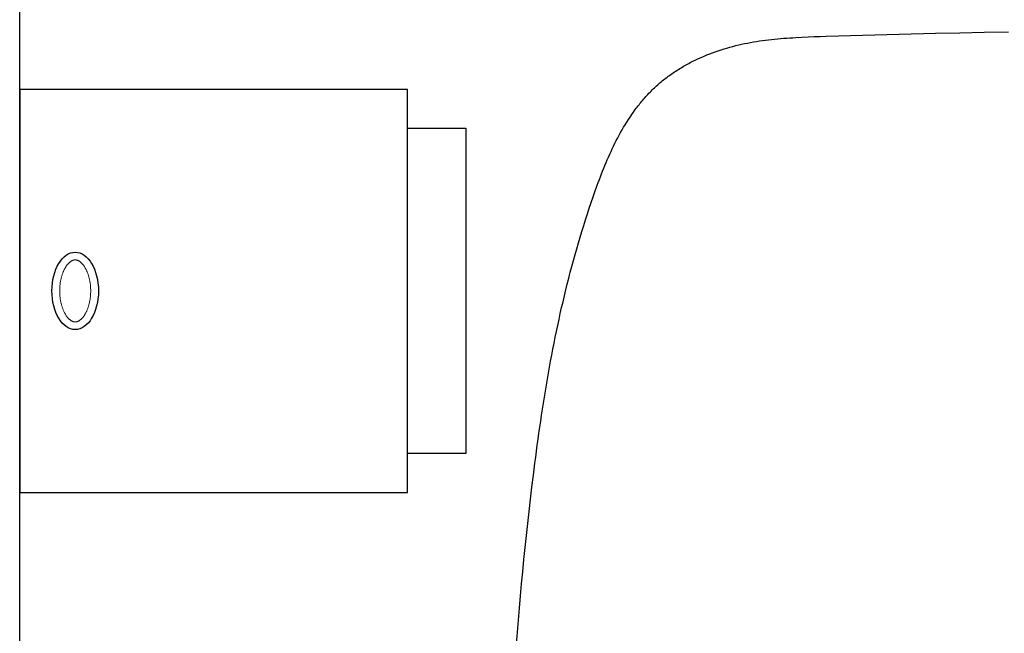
# Model space of a CAD drawing. Header units: centimetres. Extents: x 4120 to 19220, y -7417 to 180.
# Tile 136 of 223: x 12285 to 12310, y -4276 to -4261. Entities that reach past the tile are written whole.
import ezdxf

# ---------------------------------------------------------------- set-up
doc = ezdxf.new("R2010")
doc.units = ezdxf.units.CM
doc.layers.add('A_Wyposażenie', color=8, linetype='Continuous')
doc.layers.add('A_Ściany', color=2, linetype='Continuous')

# ---------------------------------------------------------------- blocks, each defined once
blk = doc.blocks.new('wyposażenie blok')
at = {"layer": 'A_Wyposażenie', "color": 8, "linetype": 'Continuous'}
for points in [[(966.997, -363.355), (966.994, -309.556)], [(979.804, -326.429), (979.829, -326.117), (979.855, -325.805), (979.882, -325.492), (979.91, -325.18), (979.938, -324.868), (979.968, -324.556), (979.999, -324.244), (980.03, -323.933), (980.063, -323.621), (980.097, -323.309), (980.131, -322.998), (980.167, -322.686), (980.204, -322.375), (980.242, -322.064), (980.261, -321.909), (980.281, -321.753), (980.301, -321.598), (980.322, -321.442), (980.343, -321.287), (980.364, -321.132), (980.386, -320.977), (980.408, -320.822), (980.431, -320.667), (980.454, -320.512), (980.477, -320.357), (980.502, -320.202), (980.526, -320.047), (980.552, -319.892), (980.577, -319.738), (980.604, -319.583), (980.631, -319.429), (980.658, -319.275), (980.687, -319.121), (980.715, -318.967), (980.745, -318.813), (980.775, -318.659), (980.806, -318.505), (980.837, -318.352), (980.87, -318.199), (980.903, -318.045), (980.936, -317.892), (980.971, -317.74), (981.006, -317.587), (981.042, -317.434), (981.079, -317.282), (981.117, -317.13), (981.155, -316.978), (981.194, -316.826), (981.234, -316.675), (981.275, -316.524), (981.317, -316.372), (981.36, -316.222), (981.403, -316.071), (981.447, -315.921), (981.493, -315.771), (981.539, -315.621), (981.586, -315.472), (981.634, -315.322), (981.683, -315.174), (981.733, -315.025), (981.783, -314.877), (981.835, -314.729), (981.862, -314.655), (981.888, -314.582), (981.915, -314.508), (981.943, -314.435), (981.971, -314.361), (981.999, -314.288), (982.028, -314.215), (982.057, -314.143), (982.087, -314.07), (982.117, -313.998), (982.148, -313.926), (982.179, -313.854), (982.211, -313.782), (982.244, -313.711), (982.277, -313.64), (982.311, -313.57), (982.345, -313.499), (982.381, -313.429), (982.417, -313.36), (982.454, -313.29), (982.491, -313.222), (982.53, -313.153), (982.569, -313.086), (982.609, -313.018), (982.65, -312.952), (982.692, -312.886), (982.736, -312.82), (982.78, -312.755), (982.825, -312.691), (982.871, -312.628), (982.894, -312.596), (982.918, -312.565), (982.942, -312.534), (982.966, -312.503), (982.99, -312.472), (983.015, -312.442), (983.04, -312.412), (983.065, -312.382), (983.091, -312.352), (983.117, -312.323), (983.143, -312.293), (983.169, -312.264), (983.196, -312.236), (983.223, -312.207), (983.25, -312.179), (983.277, -312.151), (983.305, -312.123), (983.333, -312.096), (983.362, -312.069), (983.39, -312.042), (983.419, -312.016), (983.448, -311.989), (983.478, -311.963), (983.507, -311.938), (983.537, -311.913), (983.567, -311.888), (983.598, -311.863), (983.629, -311.839), (983.66, -311.815), (983.691, -311.791), (983.722, -311.768), (983.754, -311.745), (983.786, -311.722), (983.818, -311.7), (983.851, -311.678), (983.883, -311.656), (983.916, -311.634), (983.949, -311.613), (983.982, -311.592), (984.015, -311.571), (984.049, -311.551), (984.083, -311.531), (984.116, -311.511), (984.15, -311.492), (984.185, -311.473), (984.219, -311.454), (984.254, -311.435), (984.288, -311.417), (984.358, -311.381), (984.428, -311.347), (984.499, -311.313), (984.571, -311.281), (984.642, -311.25), (984.715, -311.219), (984.788, -311.19), (984.861, -311.162), (984.934, -311.136), (985.008, -311.11), (985.083, -311.085), (985.158, -311.062), (985.233, -311.04), (985.308, -311.018), (985.384, -310.998), (985.46, -310.978), (985.536, -310.96), (985.612, -310.943), (985.689, -310.926), (985.766, -310.911), (985.843, -310.896), (985.92, -310.883), (985.997, -310.87), (986.075, -310.858), (986.152, -310.847), (986.23, -310.836), (986.308, -310.827), (986.386, -310.818), (986.464, -310.81), (986.542, -310.802), (986.62, -310.795), (986.698, -310.789), (986.776, -310.783), (986.854, -310.778), (986.932, -310.773), (987.011, -310.768), (987.167, -310.76), (987.324, -310.752), (987.48, -310.746), (987.637, -310.74), (987.793, -310.735), (988.107, -310.725), (988.42, -310.715), (988.733, -310.706), (989.046, -310.697), (989.36, -310.688), (989.673, -310.68), (989.986, -310.672), (990.299, -310.664), (990.613, -310.657), (991.239, -310.644), (991.866, -310.632), (992.493, -310.62)]]:
    blk.add_lwpolyline(points, dxfattribs=at)
at = {"layer": 'A_Wyposażenie', "color": 8}
blk.add_lwpolyline([(966.996, -322.508), (976.996, -322.508), (976.996, -312.108), (966.996, -312.108), (966.996, -322.508)], dxfattribs=at)
blk.add_lwpolyline([(976.996, -321.508), (976.996, -313.108), (978.496, -313.108), (978.496, -321.508)], close=True, dxfattribs=at)
blk.add_ellipse((968.426, -317.308), major_axis=(0, -1), ratio=0.6, dxfattribs=at)
at = {"layer": 'A_Wyposażenie', "color": 8, "lineweight": 0}
blk.add_open_spline([(968.426, -318.108), (968.43, -318.108), (968.438, -318.108), (968.451, -318.107), (968.463, -318.104), (968.477, -318.1), (968.49, -318.096), (968.504, -318.09), (968.519, -318.082), (968.534, -318.073), (968.55, -318.062), (968.566, -318.05), (968.582, -318.035), (968.598, -318.019), (968.615, -318.001), (968.631, -317.982), (968.647, -317.96), (968.663, -317.937), (968.679, -317.912), (968.694, -317.886), (968.708, -317.858), (968.722, -317.828), (968.736, -317.797), (968.748, -317.765), (968.76, -317.731), (968.771, -317.697), (968.781, -317.661), (968.79, -317.624), (968.799, -317.587), (968.806, -317.548), (968.812, -317.509), (968.817, -317.47), (968.821, -317.43), (968.823, -317.39), (968.825, -317.349), (968.826, -317.308), (968.825, -317.268), (968.823, -317.227), (968.821, -317.187), (968.817, -317.147), (968.812, -317.107), (968.806, -317.068), (968.799, -317.03), (968.79, -316.993), (968.781, -316.956), (968.771, -316.92), (968.76, -316.885), (968.748, -316.852), (968.736, -316.819), (968.722, -316.789), (968.708, -316.759), (968.694, -316.731), (968.679, -316.704), (968.663, -316.68), (968.647, -316.656), (968.631, -316.635), (968.615, -316.615), (968.598, -316.598), (968.582, -316.581), (968.566, -316.567), (968.55, -316.555), (968.534, -316.544), (968.519, -316.535), (968.504, -316.527), (968.49, -316.521), (968.477, -316.516), (968.463, -316.513), (968.451, -316.51), (968.438, -316.509), (968.426, -316.508), (968.413, -316.509), (968.401, -316.51), (968.388, -316.513), (968.374, -316.516), (968.361, -316.521), (968.347, -316.527), (968.332, -316.535), (968.317, -316.544), (968.301, -316.555), (968.285, -316.567), (968.269, -316.581), (968.253, -316.598), (968.236, -316.615), (968.22, -316.635), (968.204, -316.656), (968.188, -316.68), (968.172, -316.704), (968.157, -316.731), (968.143, -316.759), (968.129, -316.789), (968.115, -316.819), (968.103, -316.852), (968.091, -316.885), (968.08, -316.92), (968.07, -316.956), (968.061, -316.993), (968.052, -317.03), (968.045, -317.068), (968.039, -317.107), (968.034, -317.147), (968.03, -317.187), (968.028, -317.227), (968.026, -317.268), (968.025, -317.308), (968.026, -317.349), (968.028, -317.39), (968.03, -317.43), (968.034, -317.47), (968.039, -317.509), (968.045, -317.548), (968.052, -317.587), (968.061, -317.624), (968.07, -317.661), (968.08, -317.697), (968.091, -317.731), (968.103, -317.765), (968.115, -317.797), (968.129, -317.828), (968.143, -317.858), (968.157, -317.886), (968.172, -317.912), (968.188, -317.937), (968.204, -317.96), (968.22, -317.982), (968.236, -318.001), (968.253, -318.019), (968.269, -318.035), (968.285, -318.05), (968.301, -318.062), (968.317, -318.073), (968.332, -318.082), (968.347, -318.09), (968.361, -318.096), (968.374, -318.1), (968.388, -318.104), (968.401, -318.107), (968.413, -318.108), (968.421, -318.108), (968.426, -318.108)], degree=3, knots=[0, 0, 0, 0, 0.012354, 0.024928, 0.037933, 0.051567, 0.066005, 0.081398, 0.097871, 0.11552, 0.13442, 0.154621, 0.176153, 0.199028, 0.223245, 0.248788, 0.275633, 0.303748, 0.333091, 0.363616, 0.395273, 0.428006, 0.461757, 0.496462, 0.532059, 0.568479, 0.605655, 0.643514, 0.681986, 0.720996, 0.76047, 0.800332, 0.840505, 0.880912, 0.921475, 0.962117, 1.002759, 1.043322, 1.083729, 1.123902, 1.163764, 1.203238, 1.242248, 1.28072, 1.318579, 1.355755, 1.392175, 1.427772, 1.462477, 1.496228, 1.528961, 1.560618, 1.591143, 1.620486, 1.648601, 1.675446, 1.700989, 1.725206, 1.748081, 1.769613, 1.789814, 1.808714, 1.826364, 1.842836, 1.858229, 1.872667, 1.886301, 1.899306, 1.91188, 1.924234, 1.936588, 1.949162, 1.962167, 1.975801, 1.990239, 2.005632, 2.022105, 2.039754, 2.058654, 2.078855, 2.100387, 2.123262, 2.147479, 2.173022, 2.199868, 2.227982, 2.257325, 2.287851, 2.319507, 2.35224, 2.385991, 2.420696, 2.456293, 2.492713, 2.529889, 2.567748, 2.60622, 2.64523, 2.684704, 2.724566, 2.764739, 2.805146, 2.84571, 2.886351, 2.926993, 2.967556, 3.007963, 3.048136, 3.087998, 3.127472, 3.166482, 3.204954, 3.242814, 3.279989, 3.316409, 3.352006, 3.386712, 3.420462, 3.453195, 3.484852, 3.515377, 3.54472, 3.572835, 3.59968, 3.625223, 3.64944, 3.672315, 3.693847, 3.714048, 3.732948, 3.750598, 3.76707, 3.782463, 3.796901, 3.810535, 3.82354, 3.836114, 3.848468, 3.848468, 3.848468, 3.848468], dxfattribs=at)

msp = doc.modelspace()

# ---------------------------------------------------------------- linework, layer by layer
at = {"layer": 'A_Ściany', "color": 7}
msp.add_lwpolyline([(12284.575, -4353.73), (12284.575, -4128.23), (12492.575, -4128.23), (12492.575, -4668.73)], dxfattribs=at)

# ---------------------------------------------------------------- next in the draw order: block references
at = {"layer": 'A_Wyposażenie'}
msp.add_blockref('wyposażenie blok', (11317.575, -3950.23), dxfattribs=at)

doc.saveas('drawing.dxf')
